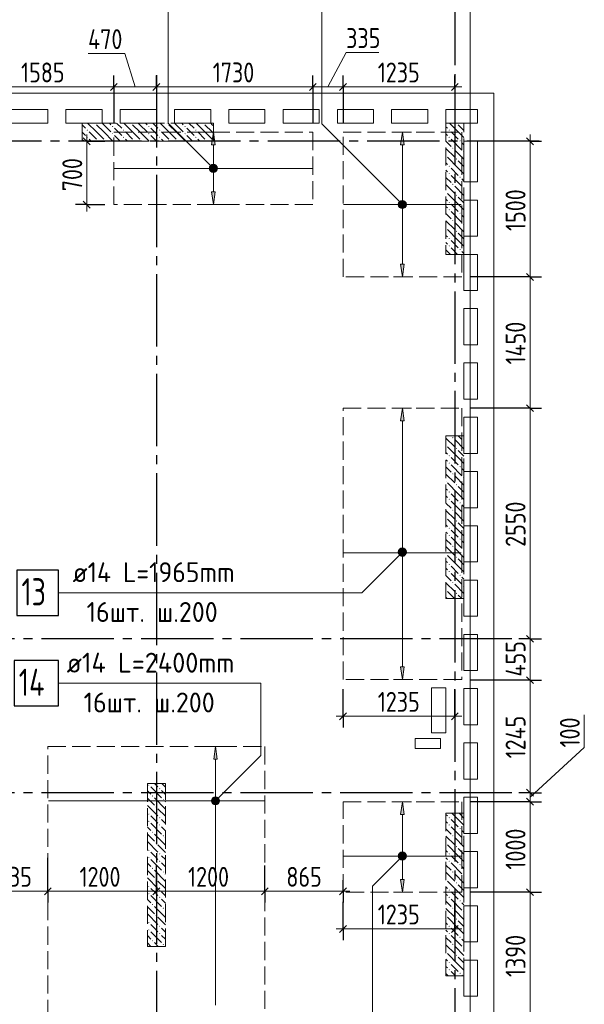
# Model space of a CAD drawing. Header units: millimetres. Extents: x 0 to 61017, y 0 to 42000.
# Tile 28 of 30: x 44469 to 50710, y 24761 to 35643. Entities that reach past the tile are written whole.
import ezdxf

# ---------------------------------------------------------------- set-up
doc = ezdxf.new("R2010")
doc.units = ezdxf.units.MM
doc.linetypes.add('______2', pattern=[270, 200, -70])
doc.linetypes.add('______5', pattern=[1100, 800, -100, 100, -100])
for name, color, linetype, lineweight in [('Standard', 7, 'Continuous', 25), ('ДОП Верх по Х', 7, 'Continuous', 25), ('ЖБ Пилон', 180, 'Continuous', 25), ('Оси', 40, '______5', 18), ('Позиционная метка номер позиции', 7, 'Continuous', 13), ('Примечания', 7, 'Continuous', 25)]:
    doc.layers.add(name, color=color, linetype=linetype, lineweight=lineweight)
doc.layers.add('ЖБ Перекрытие верхний уровень', color=7, linetype='Continuous', lineweight=25, true_color=0xe0e0ff)
doc.styles.add('GOST 2.304-81', font='txt')
doc.styles.add('ISOCPEUR', font='txt')

msp = doc.modelspace()

# ---------------------------------------------------------------- hatches: boundary and pattern name
at = {"layer": 'ДОП Верх по Х', "linetype": 'Continuous', "lineweight": 13, "transparency": 33554687}
for points in [[(46630, 34260), (46610, 34400), (46590, 34260)], [(48719, 34260), (48699, 34400), (48679, 34260)], [(46572, 34000), (46647, 34000), (46642, 34019)], [(46572, 34000), (46642, 34019), (46578, 34019)], [(46578, 33981), (46647, 34000), (46572, 34000)], [(46578, 34019), (46642, 34019), (46629, 34032)], [(46578, 34019), (46629, 34032), (46591, 34032)], [(46578, 33981), (46642, 33981), (46647, 34000)], [(46591, 33968), (46642, 33981), (46578, 33981)], [(46591, 34032), (46629, 34032), (46610, 34038)], [(46591, 33968), (46629, 33968), (46642, 33981)], [(46629, 33968), (46591, 33968), (46610, 33962)], [(48667, 33619), (48731, 33619), (48718, 33632)], [(48667, 33619), (48718, 33632), (48680, 33632)], [(48680, 33632), (48718, 33632), (48699, 33638)], [(48661, 33600), (48736, 33600), (48731, 33619)], [(48661, 33600), (48731, 33619), (48667, 33619)], [(48667, 33581), (48736, 33600), (48661, 33600)], [(48667, 33581), (48731, 33581), (48736, 33600)], [(48680, 33568), (48731, 33581), (48667, 33581)], [(48680, 33568), (48718, 33568), (48731, 33581)], [(48718, 33568), (48680, 33568), (48699, 33562)], [(48719, 31210), (48699, 31350), (48679, 31210)], [(48661, 29750), (48736, 29750), (48731, 29769)], [(48661, 29750), (48731, 29769), (48667, 29769)], [(48667, 29731), (48736, 29750), (48661, 29750)], [(48667, 29769), (48731, 29769), (48718, 29782)], [(48667, 29769), (48718, 29782), (48680, 29782)], [(48667, 29731), (48731, 29731), (48736, 29750)], [(48680, 29718), (48731, 29731), (48667, 29731)], [(48680, 29782), (48718, 29782), (48699, 29787)], [(48680, 29718), (48718, 29718), (48731, 29731)], [(48718, 29718), (48680, 29718), (48699, 29712)], [(46653, 27470), (46633, 27610), (46613, 27470)], [(46596, 27010), (46671, 27010), (46665, 27029)], [(46596, 27010), (46665, 27029), (46601, 27029)], [(46601, 26991), (46671, 27010), (46596, 27010)], [(46601, 27029), (46665, 27029), (46652, 27042)], [(46601, 27029), (46652, 27042), (46614, 27042)], [(46601, 26991), (46665, 26991), (46671, 27010)], [(46614, 26978), (46665, 26991), (46601, 26991)], [(46614, 27042), (46652, 27042), (46633, 27048)], [(46614, 26978), (46652, 26978), (46665, 26991)], [(48719, 26860), (48699, 27000), (48679, 26860)], [(46652, 26978), (46614, 26978), (46633, 26972)], [(48661, 26400), (48736, 26400), (48731, 26419)], [(48661, 26400), (48731, 26419), (48667, 26419)], [(48667, 26381), (48736, 26400), (48661, 26400)], [(48667, 26419), (48731, 26419), (48718, 26432)], [(48667, 26419), (48718, 26432), (48680, 26432)], [(48667, 26381), (48731, 26381), (48736, 26400)], [(48680, 26368), (48731, 26381), (48667, 26381)], [(48680, 26432), (48718, 26432), (48699, 26438)], [(48680, 26368), (48718, 26368), (48731, 26381)], [(48718, 26368), (48680, 26368), (48699, 26363)]]:
    msp.add_hatch(color=7, dxfattribs=at).paths.add_polyline_path(points)
for points in [[(46630, 33740), (46610, 33600), (46590, 33740)], [(48719, 32940), (48699, 32800), (48679, 32940)], [(48719, 28490), (48699, 28350), (48679, 28490)], [(48719, 26140), (48699, 26000), (48679, 26140)]]:
    msp.add_hatch(color=7, dxfattribs=at).paths.add_polyline_path(points, flags=16)
at = {"layer": 'ЖБ Пилон', "linetype": 'Continuous', "lineweight": 18, "transparency": 33554687}
for points in [[(45300, 34500), (45297, 34497), (45294, 34500)], [(45700, 34500), (45697, 34497), (45694, 34500)], [(46100, 34500), (46097, 34497), (46094, 34500)], [(46500, 34500), (46497, 34497), (46494, 34500)], [(49300, 34500), (49297, 34497), (49294, 34500)], [(45210, 34423), (45217, 34430), (45223, 34423), (45217, 34417)], [(45490, 34463), (45497, 34470), (45503, 34463), (45497, 34457)], [(45490, 34383), (45497, 34390), (45503, 34383), (45497, 34377)], [(45610, 34423), (45617, 34430), (45623, 34423), (45617, 34417)], [(45890, 34463), (45897, 34470), (45903, 34463), (45897, 34457)], [(45890, 34383), (45897, 34390), (45903, 34383), (45897, 34377)], [(46010, 34423), (46017, 34430), (46023, 34423), (46017, 34417)], [(46290, 34463), (46297, 34470), (46303, 34463), (46297, 34457)], [(46290, 34383), (46297, 34390), (46303, 34383), (46297, 34377)], [(46410, 34423), (46417, 34430), (46423, 34423), (46417, 34417)], [(49210, 34423), (49217, 34430), (49223, 34423), (49217, 34417)], [(45210, 34343), (45217, 34350), (45223, 34343), (45217, 34337)], [(45330, 34303), (45337, 34310), (45343, 34303), (45340, 34300), (45334, 34300)], [(45410, 34303), (45417, 34310), (45423, 34303), (45420, 34300), (45414, 34300)], [(45610, 34343), (45617, 34350), (45623, 34343), (45617, 34337)], [(45730, 34303), (45737, 34310), (45743, 34303), (45740, 34300), (45734, 34300)], [(45810, 34303), (45817, 34310), (45823, 34303), (45820, 34300), (45814, 34300)], [(46010, 34343), (46017, 34350), (46023, 34343), (46017, 34337)], [(46130, 34303), (46137, 34310), (46143, 34303), (46140, 34300), (46134, 34300)], [(46210, 34303), (46217, 34310), (46223, 34303), (46220, 34300), (46214, 34300)], [(46410, 34343), (46417, 34350), (46423, 34343), (46417, 34337)], [(46530, 34303), (46537, 34310), (46543, 34303), (46540, 34300), (46534, 34300)], [(49210, 34343), (49217, 34350), (49223, 34343), (49217, 34337)], [(49330, 34303), (49337, 34310), (49343, 34303), (49337, 34297)], [(49250, 34223), (49257, 34230), (49263, 34223), (49257, 34217)], [(49370, 34183), (49377, 34190), (49380, 34187), (49380, 34180), (49377, 34177)], [(49180, 34147), (49183, 34143), (49180, 34140)], [(49290, 34103), (49297, 34110), (49303, 34103), (49297, 34097)], [(49210, 34023), (49217, 34030), (49223, 34023), (49217, 34017)], [(49210, 33943), (49217, 33950), (49223, 33943), (49217, 33937)], [(49330, 33903), (49337, 33910), (49343, 33903), (49337, 33897)], [(49180, 33747), (49183, 33743), (49180, 33740)], [(49250, 33823), (49257, 33830), (49263, 33823), (49257, 33817)], [(49370, 33783), (49377, 33790), (49380, 33787), (49380, 33780), (49377, 33777)], [(49210, 33623), (49217, 33630), (49223, 33623), (49217, 33617)], [(49290, 33703), (49297, 33710), (49303, 33703), (49297, 33697)], [(49210, 33543), (49217, 33550), (49223, 33543), (49217, 33537)], [(49250, 33423), (49257, 33430), (49263, 33423), (49257, 33417)], [(49330, 33503), (49337, 33510), (49343, 33503), (49337, 33497)], [(49180, 33347), (49183, 33343), (49180, 33340)], [(49290, 33303), (49297, 33310), (49303, 33303), (49297, 33297)], [(49370, 33383), (49377, 33390), (49380, 33387), (49380, 33380), (49377, 33377)], [(49210, 33223), (49217, 33230), (49223, 33223), (49217, 33217)], [(49210, 33143), (49217, 33150), (49223, 33143), (49217, 33137)], [(49330, 33103), (49337, 33110), (49343, 33103), (49337, 33097)], [(49250, 31023), (49257, 31030), (49263, 31023), (49257, 31017)], [(49180, 30947), (49183, 30943), (49180, 30940)], [(49290, 30903), (49297, 30910), (49303, 30903), (49297, 30897)], [(49370, 30983), (49377, 30990), (49380, 30987), (49380, 30980), (49377, 30977)], [(49210, 30823), (49217, 30830), (49223, 30823), (49217, 30817)], [(49210, 30743), (49217, 30750), (49223, 30743), (49217, 30737)], [(49330, 30703), (49337, 30710), (49343, 30703), (49337, 30697)], [(49250, 30623), (49257, 30630), (49263, 30623), (49257, 30617)], [(49370, 30583), (49377, 30590), (49380, 30587), (49380, 30580), (49377, 30577)], [(49180, 30547), (49183, 30543), (49180, 30540)], [(49290, 30503), (49297, 30510), (49303, 30503), (49297, 30497)], [(49210, 30423), (49217, 30430), (49223, 30423), (49217, 30417)], [(49210, 30343), (49217, 30350), (49223, 30343), (49217, 30337)], [(49330, 30303), (49337, 30310), (49343, 30303), (49337, 30297)], [(49180, 30147), (49183, 30143), (49180, 30140)], [(49250, 30223), (49257, 30230), (49263, 30223), (49257, 30217)], [(49370, 30183), (49377, 30190), (49380, 30187), (49380, 30180), (49377, 30177)], [(49290, 30103), (49297, 30110), (49303, 30103), (49297, 30097)], [(49210, 30023), (49217, 30030), (49223, 30023), (49217, 30017)], [(49210, 29943), (49217, 29950), (49223, 29943), (49217, 29937)], [(49250, 29823), (49257, 29830), (49263, 29823), (49257, 29817)], [(49330, 29903), (49337, 29910), (49343, 29903), (49337, 29897)], [(49180, 29747), (49183, 29743), (49180, 29740)], [(49290, 29703), (49297, 29710), (49303, 29703), (49297, 29697)], [(49370, 29783), (49377, 29790), (49380, 29787), (49380, 29780), (49377, 29777)], [(49210, 29623), (49217, 29630), (49223, 29623), (49217, 29617)], [(49210, 29543), (49217, 29550), (49223, 29543), (49217, 29537)], [(49330, 29503), (49337, 29510), (49343, 29503), (49337, 29497)], [(49250, 29423), (49257, 29430), (49263, 29423), (49257, 29417)], [(49370, 29383), (49377, 29390), (49380, 29387), (49380, 29380), (49377, 29377)], [(49180, 29347), (49183, 29343), (49180, 29340)], [(49290, 29303), (49297, 29310), (49303, 29303), (49297, 29297)], [(45890, 27183), (45897, 27190), (45903, 27183), (45897, 27177)], [(46010, 27143), (46017, 27150), (46023, 27143), (46017, 27137)], [(45930, 27063), (45937, 27070), (45943, 27063), (45937, 27057)], [(46050, 27023), (46057, 27030), (46063, 27023), (46057, 27017)], [(45970, 26943), (45977, 26950), (45983, 26943), (45977, 26937)], [(45890, 26863), (45897, 26870), (45903, 26863), (45897, 26857)], [(45890, 26783), (45897, 26790), (45903, 26783), (45897, 26777)], [(46010, 26823), (46017, 26830), (46023, 26823), (46017, 26817)], [(49210, 26823), (49217, 26830), (49223, 26823), (49217, 26817)], [(45930, 26663), (45937, 26670), (45943, 26663), (45937, 26657)], [(46010, 26743), (46017, 26750), (46023, 26743), (46017, 26737)], [(49210, 26743), (49217, 26750), (49223, 26743), (49217, 26737)], [(49330, 26703), (49337, 26710), (49343, 26703), (49337, 26697)], [(46050, 26623), (46057, 26630), (46063, 26623), (46057, 26617)], [(49250, 26623), (49257, 26630), (49263, 26623), (49257, 26617)], [(49370, 26583), (49377, 26590), (49380, 26587), (49380, 26580), (49377, 26577)], [(45890, 26463), (45897, 26470), (45903, 26463), (45897, 26457)], [(45970, 26543), (45977, 26550), (45983, 26543), (45977, 26537)], [(49180, 26547), (49183, 26543), (49180, 26540)], [(49290, 26503), (49297, 26510), (49303, 26503), (49297, 26497)], [(45890, 26383), (45897, 26390), (45903, 26383), (45897, 26377)], [(46010, 26423), (46017, 26430), (46023, 26423), (46017, 26417)], [(46010, 26343), (46017, 26350), (46023, 26343), (46017, 26337)], [(49210, 26423), (49217, 26430), (49223, 26423), (49217, 26417)], [(49210, 26343), (49217, 26350), (49223, 26343), (49217, 26337)], [(45930, 26263), (45937, 26270), (45943, 26263), (45937, 26257)], [(46050, 26223), (46057, 26230), (46063, 26223), (46057, 26217)], [(49250, 26223), (49257, 26230), (49263, 26223), (49257, 26217)], [(49330, 26303), (49337, 26310), (49343, 26303), (49337, 26297)], [(45970, 26143), (45977, 26150), (45983, 26143), (45977, 26137)], [(49180, 26147), (49183, 26143), (49180, 26140)], [(49370, 26183), (49377, 26190), (49380, 26187), (49380, 26180), (49377, 26177)], [(45890, 26063), (45897, 26070), (45903, 26063), (45897, 26057)], [(46010, 26023), (46017, 26030), (46023, 26023), (46017, 26017)], [(49210, 26023), (49217, 26030), (49223, 26023), (49217, 26017)], [(49290, 26103), (49297, 26110), (49303, 26103), (49297, 26097)], [(45890, 25983), (45897, 25990), (45903, 25983), (45897, 25977)], [(46010, 25943), (46017, 25950), (46023, 25943), (46017, 25937)], [(49210, 25943), (49217, 25950), (49223, 25943), (49217, 25937)], [(49330, 25903), (49337, 25910), (49343, 25903), (49337, 25897)], [(45930, 25863), (45937, 25870), (45943, 25863), (45937, 25857)], [(46050, 25823), (46057, 25830), (46063, 25823), (46057, 25817)], [(49250, 25823), (49257, 25830), (49263, 25823), (49257, 25817)], [(45970, 25743), (45977, 25750), (45983, 25743), (45977, 25737)], [(49180, 25747), (49183, 25743), (49180, 25740)], [(49290, 25703), (49297, 25710), (49303, 25703), (49297, 25697)], [(49370, 25783), (49377, 25790), (49380, 25787), (49380, 25780), (49377, 25777)], [(45890, 25663), (45897, 25670), (45903, 25663), (45897, 25657)], [(45890, 25583), (45897, 25590), (45903, 25583), (45897, 25577)], [(46010, 25623), (46017, 25630), (46023, 25623), (46017, 25617)], [(49210, 25623), (49217, 25630), (49223, 25623), (49217, 25617)], [(45930, 25463), (45937, 25470), (45943, 25463), (45937, 25457)], [(46010, 25543), (46017, 25550), (46023, 25543), (46017, 25537)], [(49210, 25543), (49217, 25550), (49223, 25543), (49217, 25537)], [(49330, 25503), (49337, 25510), (49343, 25503), (49337, 25497)], [(46050, 25423), (46057, 25430), (46063, 25423), (46057, 25417)], [(49250, 25423), (49257, 25430), (49263, 25423), (49257, 25417)], [(49370, 25383), (49377, 25390), (49380, 25387), (49380, 25380), (49377, 25377)], [(49180, 25347), (49183, 25343), (49180, 25340)], [(49290, 25303), (49297, 25310), (49303, 25303), (49297, 25297)], [(49210, 25223), (49217, 25230), (49223, 25223), (49217, 25217)], [(49210, 25143), (49217, 25150), (49223, 25143), (49217, 25137)], [(49330, 25103), (49337, 25110), (49343, 25103), (49337, 25097)]]:
    msp.add_hatch(color=7, dxfattribs=at).paths.add_polyline_path(points, flags=16)
at = {"layer": 'Позиционная метка номер позиции', "linetype": 'Continuous', "lineweight": 13, "transparency": 33554687}
for points in [[(46578, 33968), (46621, 34043), (46567, 33989)], [(46567, 33989), (46621, 34043), (46599, 34043)], [(46567, 33989), (46599, 34043), (46567, 34011)], [(46567, 34011), (46599, 34043), (46578, 34032)], [(46578, 33968), (46642, 34032), (46621, 34043)], [(46599, 33957), (46642, 34032), (46578, 33968)], [(46599, 33957), (46653, 34011), (46642, 34032)], [(46621, 33957), (46653, 34011), (46599, 33957)], [(46621, 33957), (46653, 33989), (46653, 34011)], [(46653, 33989), (46621, 33957), (46642, 33968)], [(48667, 33568), (48710, 33643), (48656, 33589)], [(48656, 33589), (48710, 33643), (48688, 33643)], [(48656, 33589), (48688, 33643), (48656, 33611)], [(48656, 33611), (48688, 33643), (48667, 33632)], [(48667, 33568), (48731, 33632), (48710, 33643)], [(48688, 33557), (48731, 33632), (48667, 33568)], [(48688, 33557), (48742, 33611), (48731, 33632)], [(48710, 33557), (48742, 33611), (48688, 33557)], [(48710, 33557), (48742, 33589), (48742, 33611)], [(48742, 33589), (48710, 33557), (48731, 33568)], [(48731, 29728), (48667, 29792), (48656, 29771)], [(48731, 29728), (48656, 29771), (48710, 29717)], [(48710, 29717), (48656, 29771), (48656, 29749)], [(48710, 29717), (48656, 29749), (48688, 29717)], [(48688, 29717), (48656, 29749), (48667, 29728)], [(48742, 29749), (48688, 29803), (48667, 29792)], [(48742, 29749), (48667, 29792), (48731, 29728)], [(48742, 29771), (48710, 29803), (48688, 29803)], [(48742, 29771), (48688, 29803), (48742, 29749)], [(48710, 29803), (48742, 29771), (48731, 29792)], [(46590, 27021), (46665, 26978), (46601, 27042)], [(46590, 26999), (46645, 26967), (46590, 27021)], [(46590, 27021), (46645, 26967), (46665, 26978)], [(46622, 26967), (46590, 26999), (46601, 26978)], [(46590, 26999), (46622, 26967), (46645, 26967)], [(46601, 27042), (46677, 26999), (46622, 27053)], [(46601, 27042), (46665, 26978), (46677, 26999)], [(46622, 27053), (46677, 26999), (46677, 27021)], [(46622, 27053), (46677, 27021), (46645, 27053)], [(46645, 27053), (46677, 27021), (46665, 27042)], [(48731, 26368), (48667, 26432), (48656, 26411)], [(48731, 26368), (48656, 26411), (48710, 26357)], [(48710, 26357), (48656, 26411), (48656, 26389)], [(48710, 26357), (48656, 26389), (48688, 26357)], [(48688, 26357), (48656, 26389), (48667, 26368)], [(48742, 26389), (48688, 26443), (48667, 26432)], [(48742, 26389), (48667, 26432), (48731, 26368)], [(48742, 26411), (48710, 26443), (48688, 26443)], [(48742, 26411), (48688, 26443), (48742, 26389)], [(48710, 26443), (48742, 26411), (48731, 26432)]]:
    msp.add_hatch(color=7, dxfattribs=at).paths.add_polyline_path(points)

# ---------------------------------------------------------------- linework, layer by layer
at = {"layer": 'Standard', "color": 7, "linetype": 'Continuous', "lineweight": 13, "transparency": 33554687}
for p, q in [((45631, 35268), (45225, 35268)), ((45745, 34900), (45631, 35268)), ((47876, 34900), (48077, 35280)), ((48077, 35280), (48437, 35280)), ((43927, 34900), (45510, 34900)), ((45510, 34900), (45980, 34900)), ((45980, 34900), (47710, 34900)), ((47710, 34900), (48043, 34900)), ((48043, 34900), (49280, 34900)), ((49280, 34900), (49355, 34900)), ((45210, 34300), (45210, 34375)), ((50110, 34300), (50110, 34375)), ((45210, 33600), (45210, 33525)), ((50110, 31350), (50110, 28800)), ((50110, 28800), (50110, 28344)), ((50110, 28344), (50110, 27100)), ((48043, 27944), (47968, 27944)), ((48043, 27944), (49280, 27944)), ((49280, 27944), (49355, 27944)), ((50710, 27600), (50710, 27960)), ((50110, 27050), (50710, 27600)), ((50110, 27100), (50110, 27000)), ((50110, 27000), (50110, 26000)), ((44780, 26010), (44045, 26010)), ((45980, 26010), (44780, 26010)), ((47180, 26010), (45980, 26010)), ((48043, 26010), (47180, 26010)), ((48043, 26010), (48118, 26010)), ((50110, 26000), (50110, 24610)), ((48043, 25594), (47968, 25594)), ((48043, 25594), (49280, 25594)), ((49280, 25594), (49355, 25594))]:
    msp.add_line(p, q, dxfattribs=at)
at = {"layer": 'Standard', "color": 7, "linetype": 'Continuous', "lineweight": 25, "transparency": 33554687}
for p, q in [((45472, 34862), (45547, 34938)), ((45942, 34862), (46017, 34938)), ((47672, 34862), (47747, 34938)), ((48005, 34862), (48080, 34938)), ((49242, 34862), (49317, 34938)), ((45172, 34338), (45247, 34262)), ((50072, 34338), (50147, 34262)), ((45172, 33638), (45247, 33562)), ((50072, 32838), (50147, 32762)), ((50072, 31388), (50147, 31312)), ((50072, 28838), (50147, 28762)), ((50072, 28381), (50147, 28306)), ((48005, 27906), (48080, 27981)), ((49242, 27906), (49317, 27981)), ((50072, 27138), (50147, 27063)), ((50072, 27038), (50147, 26963)), ((44817, 26048), (44742, 25972)), ((46017, 26048), (45942, 25972)), ((47217, 26048), (47142, 25972)), ((48080, 26048), (48005, 25972)), ((50072, 26038), (50147, 25963)), ((48005, 25556), (48080, 25631)), ((49242, 25556), (49317, 25631))]:
    msp.add_line(p, q, dxfattribs=at)
at = {"layer": 'Standard', "color": 251, "linetype": 'Continuous', "lineweight": -3, "true_color": 0x656565, "transparency": 33554687}
for p, q in [((45510, 34900), (45510, 35025)), ((45980, 34900), (45980, 35025)), ((47710, 34900), (47710, 35025)), ((48043, 34900), (48043, 35025)), ((49280, 34900), (49280, 35025)), ((45510, 34900), (45510, 34775)), ((45510, 34900), (45510, 34500)), ((45980, 34900), (45980, 34775)), ((47710, 34900), (47710, 34775)), ((47710, 34900), (47710, 34500)), ((48043, 34900), (48043, 34775)), ((48043, 34900), (48043, 34500)), ((49280, 34900), (49280, 34775)), ((49280, 34900), (49280, 34671)), ((45210, 34300), (45085, 34300)), ((45210, 34300), (45335, 34300)), ((45210, 34300), (45410, 34300)), ((50110, 34300), (49985, 34300)), ((50110, 34300), (50235, 34300)), ((50110, 34300), (50110, 34300)), ((45210, 33600), (45085, 33600)), ((45210, 33600), (45335, 33600)), ((45210, 33600), (45410, 33600)), ((50110, 32800), (49985, 32800)), ((50110, 32800), (50235, 32800)), ((50110, 31350), (49985, 31350)), ((50110, 31350), (50235, 31350)), ((50110, 28800), (49985, 28800)), ((50110, 28800), (50235, 28800)), ((50110, 28344), (49985, 28344)), ((50110, 28344), (50235, 28344)), ((48043, 27944), (48043, 28244)), ((49280, 27944), (49280, 28244)), ((48043, 27944), (48043, 28069)), ((49280, 27944), (49280, 28069)), ((48043, 27944), (48043, 27819)), ((49280, 27944), (49280, 27819)), ((50110, 27100), (49985, 27100)), ((50110, 27100), (50235, 27100)), ((50110, 27000), (49985, 27000)), ((50110, 27000), (50235, 27000)), ((44780, 26010), (44780, 26135)), ((45980, 26010), (45980, 26135)), ((47180, 26010), (47180, 26135)), ((48043, 26010), (48043, 26135)), ((44780, 26010), (44780, 25885)), ((45980, 26010), (45980, 25885)), ((47180, 26010), (47180, 25885)), ((48043, 26010), (48043, 25885)), ((48043, 26010), (48043, 26010)), ((50110, 26000), (49985, 26000)), ((50110, 26000), (50235, 26000)), ((48043, 25594), (48043, 25894)), ((49280, 25594), (49280, 25894)), ((48043, 25594), (48043, 25719)), ((49280, 25594), (49280, 25719)), ((48043, 25594), (48043, 25469)), ((49280, 25594), (49280, 25469))]:
    msp.add_line(p, q, dxfattribs=at)
at = {"layer": 'Standard', "color": 254, "linetype": 'Continuous', "lineweight": 18, "true_color": 0xc4c4ff, "transparency": 33554687}
msp.add_lwpolyline([(7031, 20600), (49449, 20600), (49449, 38400), (7031, 38400), (7031, 20600)], dxfattribs=at)
at = {"layer": 'Standard', "color": 251, "linetype": 'Continuous', "lineweight": -3, "true_color": 0x656565, "transparency": 33554687}
for points in [[(45980, 34900), (45980, 34917), (45980, 34917), (45980, 34917), (45980, 34917), (45980, 34930)], [(50110, 32800), (50093, 32800), (50093, 32800), (50093, 32800), (50093, 32800), (50093, 32800), (50093, 32800), (50093, 32800), (50093, 32800), (50093, 32800), (50093, 32800), (50093, 32800), (50093, 32800), (50093, 32800), (50093, 32800), (50093, 32800), (50093, 32800), (49455, 32800)], [(50110, 31350), (50093, 31350), (50093, 31350), (50093, 31350), (50093, 31350), (50093, 31350), (50093, 31350), (50093, 31350), (50093, 31350), (50093, 31350), (50093, 31350), (50093, 31350), (50093, 31350), (50093, 31350), (50093, 31350), (49455, 31350)], [(50110, 28800), (50093, 28800), (50093, 28800), (50093, 28800), (50093, 28800), (50093, 28800), (50093, 28800), (50093, 28800), (50093, 28800), (50093, 28800), (50093, 28800), (50093, 28800), (50093, 28800), (50010, 28800)], [(50110, 28344), (50093, 28344), (50093, 28344), (50093, 28344), (50093, 28344), (50093, 28344), (50093, 28344), (50093, 28344), (50093, 28344), (50093, 28344), (50093, 28344), (49455, 28344)], [(50110, 27100), (50093, 27100), (50093, 27100), (50093, 27100), (50093, 27100), (50093, 27100), (50093, 27100), (50093, 27100), (50093, 27100), (50010, 27100)], [(50110, 27000), (50093, 27000), (50093, 27000), (50093, 27000), (50093, 27000), (50093, 27000), (50093, 27000), (50093, 27000), (50093, 27000), (49455, 27000)], [(44780, 26010), (44780, 26027), (44780, 26027), (44780, 26027), (44780, 26027), (44780, 26027), (44780, 26027), (44780, 26027), (44780, 26027), (44780, 26027), (44780, 26027), (44780, 26027), (44780, 26027), (44780, 26027), (44780, 26027), (44780, 26027), (44780, 26027), (44780, 26027), (44780, 26027), (44780, 26027), (44780, 26027), (44780, 26027), (44780, 26027), (44780, 26027), (44780, 26027), (44780, 26027), (44780, 26027), (44780, 26027), (44780, 26027), (44780, 26027), (44780, 26027), (44780, 26027), (44780, 26027), (44780, 26027), (44780, 26027), (44780, 26027), (44780, 26027), (44780, 26027), (44780, 26027), (44780, 26027), (44780, 26027), (44780, 26027), (44780, 26027), (44780, 26027), (44780, 26027), (44780, 26027), (44780, 26027), (44780, 26027), (44780, 26027), (44780, 26027), (44780, 26027), (44780, 26027), (44780, 26027), (44780, 26027), (44780, 26027), (44780, 26027), (44780, 26027), (44780, 26027), (44780, 26027), (44780, 26027), (44780, 26027), (44780, 26381)], [(45980, 26010), (45980, 26027), (45980, 26027), (45980, 26027), (45980, 26027), (45980, 26027), (45980, 26027), (45980, 26027), (45980, 26027), (45980, 26027), (45980, 26027), (45980, 26027), (45980, 26027), (45980, 26027), (45980, 26027), (45980, 26027), (45980, 26027), (45980, 26027), (45980, 26027), (45980, 26027), (45980, 26027), (45980, 26027), (45980, 26027), (45980, 26027), (45980, 26027), (45980, 26027), (45980, 26027), (45980, 26027), (45980, 26027), (45980, 26027), (45980, 26027), (45980, 26027), (45980, 26027), (45980, 26027), (45980, 26027), (45980, 26027), (45980, 26027), (45980, 26027), (45980, 26027), (45980, 26027), (45980, 26027), (45980, 26027), (45980, 26027), (45980, 26027), (45980, 26027), (45980, 26027), (45980, 26027), (45980, 26027), (45980, 26027), (45980, 26027), (45980, 26027), (45980, 26027), (45980, 26027), (45980, 26027), (45980, 26027), (45980, 26027), (45980, 26027), (45980, 26027), (45980, 26027), (45980, 26027), (45980, 26027), (45980, 26027), (45980, 26027), (45980, 26295)], [(47180, 26010), (47180, 26027), (47180, 26027), (47180, 26027), (47180, 26027), (47180, 26027), (47180, 26027), (47180, 26027), (47180, 26027), (47180, 26027), (47180, 26027), (47180, 26027), (47180, 26027), (47180, 26027), (47180, 26027), (47180, 26027), (47180, 26027), (47180, 26027), (47180, 26027), (47180, 26027), (47180, 26027), (47180, 26027), (47180, 26027), (47180, 26027), (47180, 26027), (47180, 26027), (47180, 26027), (47180, 26027), (47180, 26027), (47180, 26027), (47180, 26027), (47180, 26027), (47180, 26027), (47180, 26027), (47180, 26027), (47180, 26027), (47180, 26027), (47180, 26027), (47180, 26027), (47180, 26027), (47180, 26027), (47180, 26027), (47180, 26027), (47180, 26027), (47180, 26027), (47180, 26027), (47180, 26027), (47180, 26027), (47180, 26027), (47180, 26027), (47180, 26027), (47180, 26027), (47180, 26027), (47180, 26027), (47180, 26027), (47180, 26027), (47180, 26027), (47180, 26027), (47180, 26027), (47180, 26027), (47180, 26027), (47180, 26027), (47180, 26027), (47180, 26027), (47180, 26027), (47180, 26295)], [(50110, 26000), (50093, 26000), (50093, 26000), (50093, 26000), (50093, 26000), (50093, 26000), (50093, 26000), (49455, 26000)]]:
    msp.add_lwpolyline(points, dxfattribs=at)
at = {"layer": 'Standard', "color": 7, "linetype": 'Continuous', "lineweight": 13, "transparency": 33554687}
for points in [[(45210, 34300), (45210, 33660), (45210, 33660), (45210, 33600)], [(50110, 34300), (50110, 33234), (50110, 33234), (50110, 32827), (50110, 32827), (50110, 32800)], [(50110, 32800), (50110, 32469), (50110, 32469), (50110, 31350)]]:
    msp.add_lwpolyline(points, dxfattribs=at)
at = {"layer": 'ДОП Верх по Х', "color": 251, "linetype": 'Continuous', "lineweight": 13, "true_color": 0x494949, "transparency": 33554687}
for p, q in [((46610, 34400), (46510, 34400)), ((46610, 34400), (46590, 34260)), ((46630, 34260), (46610, 34400)), ((46610, 34400), (46710, 34400)), ((46610, 34400), (46610, 34400)), ((48699, 34400), (48599, 34400)), ((48699, 34400), (48679, 34260)), ((48719, 34260), (48699, 34400)), ((48699, 34400), (48799, 34400)), ((48699, 34400), (48699, 34400)), ((46590, 34260), (46630, 34260)), ((46610, 34030), (46610, 34260)), ((48679, 34260), (48719, 34260)), ((48699, 33630), (48699, 34260)), ((46572, 34000), (46572, 34000)), ((46610, 33740), (46610, 33970)), ((46647, 34000), (46647, 34000)), ((46610, 33600), (46590, 33740)), ((46590, 33740), (46630, 33740)), ((46630, 33740), (46610, 33600)), ((46610, 33600), (46510, 33600)), ((46610, 33600), (46710, 33600)), ((46610, 33600), (46610, 33600)), ((48661, 33600), (48661, 33600)), ((48699, 32940), (48699, 33570)), ((48736, 33600), (48736, 33600)), ((48699, 32800), (48679, 32940)), ((48679, 32940), (48719, 32940)), ((48719, 32940), (48699, 32800)), ((48699, 32800), (48599, 32800)), ((48699, 32800), (48799, 32800)), ((48699, 32800), (48699, 32800)), ((48699, 31350), (48599, 31350)), ((48699, 31350), (48679, 31210)), ((48719, 31210), (48699, 31350)), ((48699, 31350), (48799, 31350)), ((48699, 31350), (48699, 31350)), ((48679, 31210), (48719, 31210)), ((48699, 29780), (48699, 31210)), ((48661, 29750), (48661, 29750)), ((48699, 28490), (48699, 29720)), ((48736, 29750), (48736, 29750)), ((48699, 28350), (48679, 28490)), ((48679, 28490), (48719, 28490)), ((48719, 28490), (48699, 28350)), ((48699, 28350), (48599, 28350)), ((48699, 28350), (48799, 28350)), ((48699, 28350), (48699, 28350)), ((46633, 27610), (46533, 27610)), ((46633, 27610), (46613, 27470)), ((46653, 27470), (46633, 27610)), ((46633, 27610), (46733, 27610)), ((46633, 27610), (46633, 27610)), ((46613, 27470), (46653, 27470)), ((46633, 27040), (46633, 27470)), ((46596, 27010), (46596, 27010)), ((46671, 27010), (46671, 27010)), ((48699, 27000), (48599, 27000)), ((48699, 27000), (48679, 26860)), ((48719, 26860), (48699, 27000)), ((48699, 27000), (48799, 27000)), ((48699, 27000), (48699, 27000)), ((46633, 24750), (46633, 26980)), ((48679, 26860), (48719, 26860)), ((48699, 26430), (48699, 26860)), ((48661, 26400), (48661, 26400)), ((48699, 26140), (48699, 26370)), ((48736, 26400), (48736, 26400)), ((48699, 26000), (48679, 26140)), ((48679, 26140), (48719, 26140)), ((48719, 26140), (48699, 26000)), ((48699, 26000), (48599, 26000)), ((48699, 26000), (48799, 26000)), ((48699, 26000), (48699, 26000))]:
    msp.add_line(p, q, dxfattribs=at)
at = {"layer": 'ДОП Верх по Х', "color": 7, "linetype": 'Continuous', "lineweight": 18, "transparency": 33554687}
for p, q in [((45516, 34000), (47704, 34000)), ((48049, 33600), (49349, 33600)), ((48050, 29750), (49348, 29750)), ((44787, 27010), (47173, 27010)), ((48049, 26400), (49349, 26400))]:
    msp.add_line(p, q, dxfattribs=at)
at = {"layer": 'ДОП Верх по Х', "color": 7, "linetype": 'Continuous', "lineweight": 13, "transparency": 33554687}
for p, q in [((45034, 29310), (47098, 29310)), ((44968, 28310), (47098, 28310))]:
    msp.add_line(p, q, dxfattribs=at)
at = {"layer": 'ДОП Верх по Х', "color": 7, "linetype": 'Continuous', "lineweight": 25, "transparency": 33554687}
for points in [[(44438, 29060), (44898, 29060), (44898, 29560), (44438, 29560), (44438, 29060)], [(44408, 28060), (44898, 28060), (44898, 28560), (44408, 28560), (44408, 28060)]]:
    msp.add_lwpolyline(points, dxfattribs=at)
at = {"layer": 'ДОП Верх по Х', "color": 251, "linetype": 'Continuous', "lineweight": 13, "true_color": 0x494949, "transparency": 33554687}
for centre in [(46610, 34000), (48699, 33600), (48699, 29750), (46633, 27010), (48699, 26400)]:
    msp.add_circle(centre, 37.5, dxfattribs=at)
at = {"layer": 'ЖБ Перекрытие верхний уровень', "color": 7, "linetype": 'Continuous', "lineweight": 18, "transparency": 33554687}
for p, q in [((49710, 34830), (43100, 34830)), ((49710, 19870), (49710, 34830)), ((44380, 34650), (44780, 34650)), ((44780, 34650), (44780, 34500)), ((44980, 34500), (44980, 34650)), ((44980, 34650), (45380, 34650)), ((45380, 34650), (45380, 34500)), ((45580, 34500), (45580, 34650)), ((45580, 34650), (45980, 34650)), ((45980, 34650), (45980, 34500)), ((46180, 34500), (46180, 34650)), ((46180, 34650), (46580, 34650)), ((46580, 34650), (46580, 34500)), ((46780, 34500), (46780, 34650)), ((46780, 34650), (47180, 34650)), ((47180, 34650), (47180, 34500)), ((47380, 34500), (47380, 34650)), ((47380, 34650), (47780, 34650)), ((47780, 34650), (47780, 34500)), ((47980, 34500), (47980, 34650)), ((47980, 34650), (48380, 34650)), ((48380, 34650), (48380, 34500)), ((48580, 34500), (48580, 34650)), ((48580, 34650), (48980, 34650)), ((48980, 34650), (48980, 34500)), ((49180, 34500), (49180, 34650)), ((49180, 34650), (49530, 34650)), ((49530, 34650), (49530, 34500)), ((44780, 34500), (44380, 34500)), ((45380, 34500), (44980, 34500)), ((45980, 34500), (45580, 34500)), ((46580, 34500), (46180, 34500)), ((47180, 34500), (46780, 34500)), ((47780, 34500), (47380, 34500)), ((48380, 34500), (47980, 34500)), ((48980, 34500), (48580, 34500)), ((49530, 34500), (49180, 34500)), ((49380, 33850), (49380, 34300)), ((49380, 34300), (49530, 34300)), ((49530, 34300), (49530, 33850)), ((49530, 33850), (49380, 33850)), ((49380, 33250), (49380, 33650)), ((49380, 33650), (49530, 33650)), ((49530, 33650), (49530, 33250)), ((49530, 33250), (49380, 33250)), ((49380, 33050), (49530, 33050)), ((49380, 32650), (49380, 33050)), ((49530, 33050), (49530, 32650)), ((49530, 32650), (49380, 32650)), ((49380, 32050), (49380, 32450)), ((49380, 32450), (49530, 32450)), ((49530, 32450), (49530, 32050)), ((49530, 32050), (49380, 32050)), ((49380, 31850), (49530, 31850)), ((49380, 31450), (49380, 31850)), ((49530, 31850), (49530, 31450)), ((49530, 31450), (49380, 31450)), ((49380, 30850), (49380, 31250)), ((49380, 31250), (49530, 31250)), ((49530, 31250), (49530, 30850)), ((49530, 30850), (49380, 30850)), ((49380, 30250), (49380, 30650)), ((49380, 30650), (49530, 30650)), ((49530, 30650), (49530, 30250)), ((49530, 30250), (49380, 30250)), ((49380, 29650), (49380, 30050)), ((49380, 30050), (49530, 30050)), ((49530, 30050), (49530, 29650)), ((49530, 29650), (49380, 29650)), ((49380, 29450), (49530, 29450)), ((49380, 29050), (49380, 29450)), ((49530, 29450), (49530, 29050)), ((49530, 29050), (49380, 29050)), ((49380, 28850), (49530, 28850)), ((49380, 28450), (49380, 28850)), ((49530, 28850), (49530, 28450)), ((49530, 28450), (49380, 28450)), ((49180, 28260), (49020, 28260)), ((49020, 28260), (49020, 27760)), ((49180, 27760), (49180, 28260)), ((49380, 28250), (49530, 28250)), ((49380, 27850), (49380, 28250)), ((49530, 28250), (49530, 27850)), ((49020, 27760), (49180, 27760)), ((49530, 27850), (49380, 27850)), ((49120, 27700), (48840, 27700)), ((48840, 27700), (48840, 27590)), ((49120, 27590), (49120, 27700)), ((49380, 27250), (49380, 27650)), ((49380, 27650), (49530, 27650)), ((49530, 27650), (49530, 27250)), ((48840, 27590), (49120, 27590)), ((49530, 27250), (49380, 27250)), ((49380, 26650), (49380, 27050)), ((49380, 27050), (49530, 27050)), ((49530, 27050), (49530, 26650)), ((49530, 26650), (49380, 26650)), ((49380, 26450), (49530, 26450)), ((49380, 26050), (49380, 26450)), ((49530, 26450), (49530, 26050)), ((49530, 26050), (49380, 26050)), ((49380, 25450), (49380, 25850)), ((49380, 25850), (49530, 25850)), ((49530, 25850), (49530, 25450)), ((49530, 25450), (49380, 25450)), ((49380, 25250), (49530, 25250)), ((49380, 24850), (49380, 25250)), ((49530, 25250), (49530, 24850)), ((49530, 24850), (49380, 24850))]:
    msp.add_line(p, q, dxfattribs=at)
at = {"layer": 'ЖБ Пилон', "color": 253, "linetype": '______2', "lineweight": 13, "true_color": 0xa0a0a0, "transparency": 33554687}
for p, q in [((46610, 34500), (45160, 34500)), ((45160, 34500), (45160, 34300)), ((46610, 34300), (46610, 34500)), ((49380, 34500), (49180, 34500)), ((49180, 34500), (49180, 33050)), ((49380, 33050), (49380, 34500)), ((45160, 34300), (46610, 34300)), ((49180, 33050), (49380, 33050)), ((49180, 31045), (49180, 29245)), ((49380, 31045), (49180, 31045)), ((49380, 29245), (49380, 31045)), ((49180, 29245), (49380, 29245)), ((45880, 27200), (45880, 25400)), ((46080, 27200), (45880, 27200)), ((46080, 25400), (46080, 27200)), ((49180, 26875), (49180, 25075)), ((49380, 26875), (49180, 26875)), ((49380, 25075), (49380, 26875)), ((45880, 25400), (46080, 25400)), ((49180, 25075), (49380, 25075))]:
    msp.add_line(p, q, dxfattribs=at)
at = {"layer": 'ЖБ Пилон', "color": 9, "linetype": 'Continuous', "lineweight": 18, "true_color": 0xc7c7c7, "transparency": 33554687}
for p, q in [((45317, 34403), (45220, 34500)), ((45397, 34483), (45380, 34500)), ((45460, 34500), (45477, 34483)), ((45540, 34500), (45597, 34443)), ((45717, 34403), (45620, 34500)), ((45797, 34483), (45780, 34500)), ((45860, 34500), (45877, 34483)), ((45940, 34500), (45997, 34443)), ((46117, 34403), (46020, 34500)), ((46197, 34483), (46180, 34500)), ((46260, 34500), (46277, 34483)), ((46340, 34500), (46397, 34443)), ((46517, 34403), (46420, 34500)), ((46597, 34483), (46580, 34500)), ((49317, 34403), (49220, 34500)), ((45160, 34480), (45197, 34443)), ((45197, 34363), (45160, 34400)), ((45237, 34403), (45317, 34323)), ((45317, 34483), (45397, 34403)), ((45317, 34403), (45397, 34323)), ((45397, 34483), (45477, 34403)), ((45397, 34403), (45500, 34300)), ((45557, 34403), (45517, 34443)), ((45597, 34363), (45557, 34403)), ((45637, 34403), (45717, 34323)), ((45717, 34483), (45797, 34403)), ((45717, 34403), (45797, 34323)), ((45797, 34483), (45877, 34403)), ((45797, 34403), (45900, 34300)), ((45957, 34403), (45917, 34443)), ((45997, 34363), (45957, 34403)), ((46037, 34403), (46117, 34323)), ((46117, 34483), (46197, 34403)), ((46117, 34403), (46197, 34323)), ((46197, 34483), (46277, 34403)), ((46197, 34403), (46300, 34300)), ((46357, 34403), (46317, 34443)), ((46397, 34363), (46357, 34403)), ((46437, 34403), (46517, 34323)), ((46517, 34483), (46597, 34403)), ((46517, 34403), (46597, 34323)), ((46597, 34483), (46610, 34470)), ((46597, 34403), (46610, 34390)), ((49180, 34460), (49197, 34443)), ((49237, 34403), (49317, 34323)), ((49317, 34483), (49380, 34420)), ((49317, 34403), (49380, 34340)), ((45160, 34320), (45180, 34300)), ((45237, 34323), (45260, 34300)), ((45517, 34363), (45580, 34300)), ((45637, 34323), (45660, 34300)), ((45917, 34363), (45980, 34300)), ((46037, 34323), (46060, 34300)), ((46317, 34363), (46380, 34300)), ((46437, 34323), (46460, 34300)), ((49197, 34363), (49180, 34380)), ((49180, 34300), (49237, 34243)), ((49237, 34323), (49357, 34203)), ((49380, 34260), (49357, 34283)), ((49180, 34220), (49277, 34123)), ((49380, 34100), (49277, 34203)), ((49317, 34003), (49197, 34123)), ((49317, 34083), (49380, 34020)), ((49180, 34060), (49197, 34043)), ((49197, 33963), (49180, 33980)), ((49237, 34003), (49317, 33923)), ((49317, 34003), (49380, 33940)), ((49180, 33900), (49237, 33843)), ((49237, 33923), (49357, 33803)), ((49380, 33860), (49357, 33883)), ((49180, 33820), (49277, 33723)), ((49380, 33700), (49277, 33803)), ((49180, 33660), (49197, 33643)), ((49317, 33603), (49197, 33723)), ((49317, 33683), (49380, 33620)), ((49197, 33563), (49180, 33580)), ((49237, 33603), (49317, 33523)), ((49237, 33523), (49357, 33403)), ((49317, 33603), (49380, 33540)), ((49180, 33500), (49237, 33443)), ((49180, 33420), (49277, 33323)), ((49380, 33460), (49357, 33483)), ((49317, 33203), (49197, 33323)), ((49380, 33300), (49277, 33403)), ((49180, 33260), (49197, 33243)), ((49237, 33203), (49317, 33123)), ((49317, 33283), (49380, 33220)), ((49317, 33203), (49380, 33140)), ((49197, 33163), (49180, 33180)), ((49180, 33100), (49230, 33050)), ((49237, 33123), (49310, 33050)), ((49380, 33060), (49357, 33083)), ((49180, 31020), (49277, 30923)), ((49235, 31045), (49237, 31043)), ((49315, 31045), (49357, 31003)), ((49317, 30803), (49197, 30923)), ((49380, 30900), (49277, 31003)), ((49180, 30860), (49197, 30843)), ((49237, 30803), (49317, 30723)), ((49317, 30883), (49380, 30820)), ((49317, 30803), (49380, 30740)), ((49197, 30763), (49180, 30780)), ((49180, 30700), (49237, 30643)), ((49237, 30723), (49357, 30603)), ((49180, 30620), (49277, 30523)), ((49380, 30500), (49277, 30603)), ((49380, 30660), (49357, 30683)), ((49317, 30403), (49197, 30523)), ((49317, 30483), (49380, 30420)), ((49180, 30460), (49197, 30443)), ((49197, 30363), (49180, 30380)), ((49237, 30403), (49317, 30323)), ((49317, 30403), (49380, 30340)), ((49180, 30300), (49237, 30243)), ((49237, 30323), (49357, 30203)), ((49380, 30260), (49357, 30283)), ((49180, 30220), (49277, 30123)), ((49380, 30100), (49277, 30203)), ((49180, 30060), (49197, 30043)), ((49317, 30003), (49197, 30123)), ((49317, 30083), (49380, 30020)), ((49197, 29963), (49180, 29980)), ((49237, 30003), (49317, 29923)), ((49317, 30003), (49380, 29940)), ((49180, 29900), (49237, 29843)), ((49180, 29820), (49277, 29723)), ((49237, 29923), (49357, 29803)), ((49380, 29860), (49357, 29883)), ((49317, 29603), (49197, 29723)), ((49380, 29700), (49277, 29803)), ((49180, 29660), (49197, 29643)), ((49237, 29603), (49317, 29523)), ((49317, 29683), (49380, 29620)), ((49317, 29603), (49380, 29540)), ((49197, 29563), (49180, 29580)), ((49180, 29500), (49237, 29443)), ((49237, 29523), (49357, 29403)), ((49180, 29420), (49277, 29323)), ((49380, 29300), (49277, 29403)), ((49380, 29460), (49357, 29483)), ((49275, 29245), (49197, 29323)), ((49317, 29283), (49355, 29245)), ((49180, 29260), (49195, 29245)), ((45880, 27120), (45917, 27083)), ((45917, 27163), (46037, 27043)), ((45997, 27163), (45960, 27200)), ((46037, 27123), (46080, 27080)), ((46040, 27200), (46080, 27160)), ((45880, 27040), (45957, 26963)), ((45957, 27043), (46077, 26923)), ((46080, 27000), (46077, 27003)), ((45880, 26960), (45997, 26843)), ((46080, 26840), (45997, 26923)), ((45957, 26803), (45917, 26843)), ((45997, 26763), (45957, 26803)), ((46037, 26803), (46080, 26760)), ((49180, 26860), (49197, 26843)), ((49197, 26763), (49180, 26780)), ((49237, 26803), (49317, 26723)), ((49317, 26803), (49245, 26875)), ((49317, 26803), (49380, 26740)), ((49325, 26875), (49380, 26820)), ((45880, 26720), (45917, 26683)), ((45917, 26763), (46037, 26643)), ((46037, 26723), (46080, 26680)), ((49180, 26700), (49237, 26643)), ((49237, 26723), (49357, 26603)), ((49380, 26660), (49357, 26683)), ((45880, 26640), (45957, 26563)), ((45880, 26560), (45997, 26443)), ((45957, 26643), (46077, 26523)), ((46080, 26600), (46077, 26603)), ((49180, 26620), (49277, 26523)), ((49380, 26500), (49277, 26603)), ((46080, 26440), (45997, 26523)), ((49180, 26460), (49197, 26443)), ((49317, 26403), (49197, 26523)), ((49317, 26483), (49380, 26420)), ((45957, 26403), (45917, 26443)), ((45917, 26363), (46037, 26243)), ((45997, 26363), (45957, 26403)), ((46037, 26403), (46080, 26360)), ((49197, 26363), (49180, 26380)), ((49237, 26403), (49317, 26323)), ((49317, 26403), (49380, 26340)), ((45880, 26320), (45917, 26283)), ((45880, 26240), (45957, 26163)), ((45957, 26243), (46077, 26123)), ((46037, 26323), (46080, 26280)), ((49180, 26300), (49237, 26243)), ((49237, 26323), (49357, 26203)), ((49380, 26260), (49357, 26283)), ((45880, 26160), (45997, 26043)), ((46080, 26040), (45997, 26123)), ((46080, 26200), (46077, 26203)), ((49180, 26220), (49277, 26123)), ((49317, 26003), (49197, 26123)), ((49380, 26100), (49277, 26203)), ((45957, 26003), (45917, 26043)), ((49180, 26060), (49197, 26043)), ((49317, 26083), (49380, 26020)), ((45880, 25920), (45917, 25883)), ((45917, 25963), (46037, 25843)), ((45997, 25963), (45957, 26003)), ((46037, 26003), (46080, 25960)), ((46037, 25923), (46080, 25880)), ((49197, 25963), (49180, 25980)), ((49180, 25900), (49237, 25843)), ((49237, 26003), (49317, 25923)), ((49237, 25923), (49357, 25803)), ((49317, 26003), (49380, 25940)), ((45880, 25840), (45957, 25763)), ((45957, 25843), (46077, 25723)), ((46080, 25800), (46077, 25803)), ((49180, 25820), (49277, 25723)), ((49380, 25700), (49277, 25803)), ((49380, 25860), (49357, 25883)), ((45880, 25760), (45997, 25643)), ((46080, 25640), (45997, 25723)), ((49317, 25603), (49197, 25723)), ((49317, 25683), (49380, 25620)), ((45957, 25603), (45917, 25643)), ((45997, 25563), (45957, 25603)), ((46037, 25603), (46080, 25560)), ((49180, 25660), (49197, 25643)), ((49197, 25563), (49180, 25580)), ((49237, 25603), (49317, 25523)), ((49317, 25603), (49380, 25540)), ((45880, 25520), (45917, 25483)), ((45917, 25563), (46037, 25443)), ((46037, 25523), (46080, 25480)), ((49180, 25500), (49237, 25443)), ((49237, 25523), (49357, 25403)), ((49380, 25460), (49357, 25483)), ((45880, 25440), (45920, 25400)), ((45957, 25443), (46000, 25400)), ((46080, 25400), (46077, 25403)), ((49180, 25420), (49277, 25323)), ((49380, 25300), (49277, 25403)), ((49180, 25260), (49197, 25243)), ((49317, 25203), (49197, 25323)), ((49317, 25283), (49380, 25220)), ((49197, 25163), (49180, 25180)), ((49237, 25203), (49317, 25123)), ((49317, 25203), (49380, 25140)), ((49180, 25100), (49205, 25075)), ((49237, 25123), (49285, 25075)), ((49365, 25075), (49357, 25083))]:
    msp.add_line(p, q, dxfattribs=at)
at = {"layer": 'Оси', "color": 8, "linetype": '______5', "lineweight": -3, "transparency": 33554687}
for p, q in [((49280, 35940), (49280, 15970)), ((45980, 35030), (45980, 15970)), ((50210, 34300), (3600, 34300)), ((50210, 34300), (3600, 34300)), ((49910, 28800), (3600, 28800)), ((49910, 27100), (3600, 27100))]:
    msp.add_line(p, q, dxfattribs=at)
at = {"layer": 'Позиционная метка номер позиции', "color": 7, "linetype": 'Continuous', "lineweight": 13, "transparency": 33554687}
for p, q in [((46578, 34032), (46578, 34032)), ((46578, 33968), (46578, 33968)), ((46642, 34032), (46642, 34032)), ((46642, 33968), (46642, 33968)), ((48667, 33632), (48667, 33632)), ((48731, 33632), (48731, 33632)), ((48667, 33568), (48667, 33568)), ((48731, 33568), (48731, 33568)), ((48667, 29792), (48667, 29792)), ((48667, 29728), (48667, 29728)), ((48731, 29792), (48731, 29792)), ((48731, 29728), (48731, 29728)), ((46601, 27042), (46601, 27042)), ((46665, 27042), (46665, 27042)), ((46601, 26978), (46601, 26978)), ((46665, 26978), (46665, 26978)), ((48667, 26432), (48667, 26432)), ((48667, 26368), (48667, 26368)), ((48731, 26432), (48731, 26432)), ((48731, 26368), (48731, 26368))]:
    msp.add_line(p, q, dxfattribs=at)
for points in [[(46610, 34000), (46110, 34500), (46110, 36970), (48610, 36970)], [(48699, 33600), (47808, 34491), (47808, 35970), (50308, 35970)], [(48699, 29760), (48249, 29310), (44898, 29310)], [(46633, 27010), (47133, 27510), (47133, 28310), (44898, 28310)], [(48699, 26400), (48367, 26068), (48367, 24110), (45867, 24110)]]:
    msp.add_lwpolyline(points, dxfattribs=at)
for centre in [(46610, 34000), (48699, 33600), (48699, 29760), (46633, 27010), (48699, 26400)]:
    msp.add_circle(centre, 45, dxfattribs=at)
at = {"layer": 'Примечания', "color": 7, "linetype": '______2', "lineweight": 18, "transparency": 33554687}
for p, q in [((45510, 34400), (47710, 34400)), ((45510, 33600), (45510, 34400)), ((47710, 34400), (47710, 33600)), ((48043, 34400), (49355, 34400)), ((48043, 32800), (48043, 34400)), ((49355, 34400), (49355, 32800)), ((47710, 33600), (45510, 33600)), ((49355, 32800), (48043, 32800)), ((48043, 31350), (49355, 31350)), ((48043, 28350), (48043, 31350)), ((49355, 31350), (49355, 28350)), ((49355, 28350), (48043, 28350)), ((44780, 27610), (47180, 27610)), ((44780, 24610), (44780, 27610)), ((47180, 27610), (47180, 24610)), ((48043, 27000), (49355, 27000)), ((48043, 26000), (48043, 27000)), ((49355, 27000), (49355, 26000)), ((49355, 26000), (48043, 26000))]:
    msp.add_line(p, q, dxfattribs=at)

# ---------------------------------------------------------------- texts
at = {"layer": 'Standard', "color": 7, "linetype": 'Continuous', "lineweight": 25, "transparency": 33554687, "char_height": 220, "attachment_point": 7, "style": 'GOST 2.304-81'}
for s, insert, width in [('470', (45225, 35318), 531.97), ('335', (48077, 35330), 485.25), ('1585', (44484, 34950), 594.59), ('1730', (46603, 34950), 610.16), ('1235', (48427, 34950), 594.59), ('1235', (48427, 27994), 594.59), ('735', (44225, 26060), 500.81), ('1200', (45130, 26060), 625.73), ('1200', (46330, 26060), 625.73), ('865', (47416, 26060), 516.39), ('1235', (48427, 25644), 594.59)]:
    msp.add_mtext(s, dxfattribs=dict(at, insert=insert, width=width))
at = {"layer": 'Standard', "color": 7, "linetype": 'Continuous', "lineweight": 25, "transparency": 33554687, "char_height": 220, "attachment_point": 7, "rotation": 90, "style": 'GOST 2.304-81'}
for s, insert, width in [('700', (45160, 33747), 531.97), ('1500', (50060, 33308), 610.16), ('1450', (50060, 31833), 610.16), ('2550', (50060, 29817), 641.48), ('455', (50060, 28384), 500.83), ('1245', (50060, 27479), 610.17), ('100', (50660, 27600), 485.08), ('1000', (50060, 26250), 625.73), ('1390', (50060, 25063), 610.16)]:
    msp.add_mtext(s, dxfattribs=dict(at, insert=insert, width=width))
at = {"layer": 'ДОП Верх по Х', "color": 7, "linetype": 'Continuous', "lineweight": 13, "transparency": 33554687, "attachment_point": 7, "style": 'ISOCPEUR'}
for s, insert, char_height, width in [('\\W0.94;ø14 L=1965mm ', (45054, 29427), 220, 2126.49), ('\\W0.75;13', (44488, 29170), 300, 472.29), ('\\W0.95;16шт. ш.200 ', (45208, 28987), 220, 1819.91), ('\\W0.96;ø14 L=2400mm ', (44988, 28427), 220, 2194.71), ('\\W0.76;14', (44458, 28170), 300, 504.56), ('\\W0.95;16шт. ш.200 ', (45175, 27987), 220, 1819.9)]:
    msp.add_mtext(s, dxfattribs=dict(at, insert=insert, char_height=char_height, width=width))

doc.saveas('drawing.dxf')
